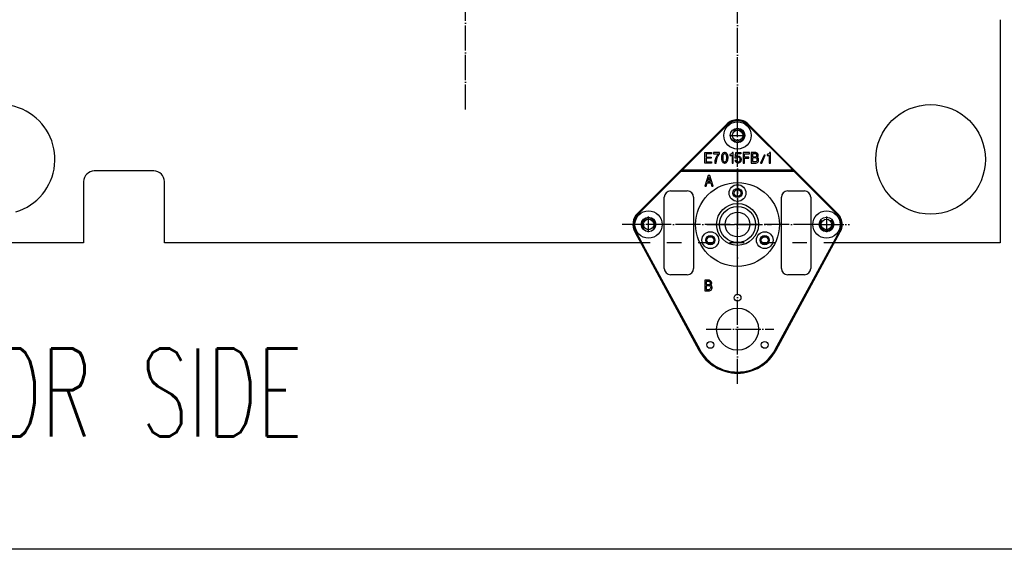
# Model space of a CAD drawing. Extents: x -1765 to 4890, y -3431 to 1272.
# Tile 165 of 189: x 1869 to 2340, y -2170 to -1917. Entities that reach past the tile are written whole.
import ezdxf

# ---------------------------------------------------------------- set-up
doc = ezdxf.new("R2010")
doc.units = 0
doc.linetypes.add('DASHED', pattern=[15, 7, -8])
doc.linetypes.add('DOT_CENTER', pattern=[14, 12, -1, 0, -1])
doc.layers.add('1', color=7, linetype='CONTINUOUS')
doc.styles.add('CONVERTER_2', font='txt.shx', dxfattribs={"width": 0.63})

# ---------------------------------------------------------------- blocks, each defined once
blk = doc.blocks.new('TEXT__62', base_point=(-2000, -2800))
at = {"layer": '1', "color": 1, "linetype": 'CONTINUOUS'}
for p, q in [((3700, -2170), (-700, -2170)), ((4800, -2170), (400, -2170))]:
    blk.add_line(p, q, dxfattribs=at)
blk = doc.blocks.new('PIN__451', base_point=(2232.06, -2034.88))
at = {"layer": '1', "color": 4, "linetype": 'CONTINUOUS'}
for centre, radius in [((2212.06, -2014.88), 20), ((2212.06, -1999.88), 4), ((2212.06, -1999.88), 2.2), ((2212.06, -2014.88), 10), ((2212.06, -2014.88), 8.6), ((2212.06, -2014.88), 5.9), ((2199.07, -2022.38), 4), ((2199.07, -2022.38), 2.2), ((2225.05, -2022.38), 4), ((2225.05, -2022.38), 2.2)]:
    blk.add_circle(centre, radius, dxfattribs=at)
blk = doc.blocks.new('E7015-23250__452', base_point=(3197.94, -2091.02))
at = {"layer": '1', "color": 6, "linetype": 'CONTINUOUS'}
for p, q in [((2184.95, -1988.88), (2206.76, -1967.08)), ((2186.66, -1987.88), (2207.11, -1967.43)), ((2217.01, -1967.43), (2237.46, -1987.88)), ((2217.36, -1967.08), (2239.17, -1988.88)), ((2196.43, -1980.55), (2199.63, -1980.55)), ((2196.43, -1985.55), (2196.43, -1980.55)), ((2197.05, -1981.18), (2197.05, -1982.68)), ((2199.63, -1981.18), (2197.05, -1981.18)), ((2197.05, -1982.68), (2199.41, -1982.68)), ((2197.05, -1983.3), (2197.05, -1984.93)), ((2199.41, -1983.3), (2197.05, -1983.3)), ((2197.05, -1984.93), (2199.69, -1984.93)), ((2199.41, -1982.68), (2199.41, -1983.3)), ((2199.63, -1980.55), (2199.63, -1981.18)), ((2199.69, -1984.93), (2199.69, -1985.55)), ((2203.52, -1980.55), (2200.59, -1980.55)), ((2200.59, -1980.55), (2200.59, -1981.18)), ((2200.59, -1981.18), (2202.84, -1981.18)), ((2201.27, -1984.55), (2201.15, -1985.55)), ((2201.55, -1983.62), (2201.27, -1984.55)), ((2201.77, -1983.05), (2201.55, -1983.62)), ((2202.11, -1982.3), (2201.77, -1983.05)), ((2201.83, -1985.55), (2201.94, -1984.62)), ((2201.94, -1984.62), (2202.11, -1983.87)), ((2202.84, -1981.18), (2202.11, -1982.3)), ((2202.11, -1983.87), (2202.39, -1983.12)), ((2202.39, -1983.12), (2202.84, -1982.18)), ((2202.84, -1982.18), (2203.52, -1981.12)), ((2203.52, -1981.12), (2203.52, -1980.55)), ((2204.47, -1982.24), (2204.42, -1982.8)), ((2204.42, -1982.8), (2204.42, -1983.3)), ((2204.42, -1983.3), (2204.47, -1983.87)), ((2204.53, -1981.87), (2204.47, -1982.24)), ((2204.47, -1983.87), (2204.53, -1984.24)), ((2204.64, -1981.55), (2204.53, -1981.87)), ((2204.53, -1984.24), (2204.64, -1984.55)), ((2204.75, -1981.3), (2204.64, -1981.55)), ((2204.64, -1984.55), (2204.75, -1984.8)), ((2204.92, -1981.05), (2204.75, -1981.3)), ((2204.75, -1984.8), (2204.92, -1985.05)), ((2205.09, -1980.87), (2204.92, -1981.05)), ((2205.09, -1981.99), (2205.03, -1982.68)), ((2205.03, -1982.68), (2205.03, -1983.43)), ((2205.03, -1983.43), (2205.09, -1984.12)), ((2205.26, -1980.74), (2205.09, -1980.87)), ((2205.2, -1981.68), (2205.09, -1981.99)), ((2205.09, -1984.12), (2205.2, -1984.43)), ((2205.32, -1981.49), (2205.2, -1981.68)), ((2205.2, -1984.43), (2205.32, -1984.62)), ((2205.54, -1980.62), (2205.26, -1980.74)), ((2205.54, -1981.3), (2205.32, -1981.49)), ((2205.32, -1984.62), (2205.54, -1984.8)), ((2205.77, -1980.55), (2205.54, -1980.62)), ((2205.77, -1981.18), (2205.54, -1981.3)), ((2205.54, -1984.8), (2205.77, -1984.93)), ((2206.16, -1980.55), (2205.77, -1980.55)), ((2206.16, -1981.18), (2205.77, -1981.18)), ((2205.77, -1984.93), (2206.16, -1984.93)), ((2206.38, -1980.62), (2206.16, -1980.55)), ((2206.38, -1981.3), (2206.16, -1981.18)), ((2206.16, -1984.93), (2206.38, -1984.8)), ((2206.67, -1980.74), (2206.38, -1980.62)), ((2206.61, -1981.49), (2206.38, -1981.3)), ((2206.38, -1984.8), (2206.61, -1984.62)), ((2206.72, -1981.68), (2206.61, -1981.49)), ((2206.61, -1984.62), (2206.72, -1984.43)), ((2206.83, -1980.87), (2206.67, -1980.74)), ((2206.83, -1981.99), (2206.72, -1981.68)), ((2206.72, -1984.43), (2206.83, -1984.12)), ((2207, -1981.05), (2206.83, -1980.87)), ((2206.89, -1982.68), (2206.83, -1981.99)), ((2206.83, -1984.12), (2206.89, -1983.43)), ((2206.89, -1983.43), (2206.89, -1982.68)), ((2207.17, -1981.3), (2207, -1981.05)), ((2207, -1985.05), (2207.17, -1984.8)), ((2207.28, -1981.55), (2207.17, -1981.3)), ((2207.17, -1984.8), (2207.28, -1984.55)), ((2207.4, -1981.87), (2207.28, -1981.55)), ((2207.28, -1984.55), (2207.4, -1984.24)), ((2207.45, -1982.24), (2207.4, -1981.87)), ((2207.4, -1984.24), (2207.45, -1983.87)), ((2207.51, -1982.8), (2207.45, -1982.24)), ((2207.45, -1983.87), (2207.51, -1983.3)), ((2207.51, -1983.3), (2207.51, -1982.8)), ((2208.41, -1981.43), (2208.41, -1981.93)), ((2208.52, -1981.43), (2208.41, -1981.43)), ((2208.41, -1981.93), (2209.48, -1981.93)), ((2208.8, -1981.37), (2208.52, -1981.43)), ((2208.97, -1981.3), (2208.8, -1981.37)), ((2209.2, -1981.18), (2208.97, -1981.3)), ((2209.37, -1980.99), (2209.2, -1981.18)), ((2209.53, -1980.74), (2209.37, -1980.99)), ((2209.48, -1981.93), (2209.48, -1985.55)), ((2209.59, -1980.55), (2209.53, -1980.74)), ((2210.04, -1980.55), (2209.59, -1980.55)), ((2210.04, -1985.55), (2210.04, -1980.55)), ((2210.94, -1984.18), (2211.5, -1984.12)), ((2211.05, -1984.55), (2210.94, -1984.18)), ((2211, -1983.3), (2211.33, -1980.55)), ((2211.56, -1983.3), (2211, -1983.3)), ((2211.17, -1984.8), (2211.05, -1984.55)), ((2211.33, -1985.05), (2211.17, -1984.8)), ((2211.33, -1980.55), (2213.64, -1980.55)), ((2211.5, -1984.12), (2211.62, -1984.43)), ((2211.67, -1983.12), (2211.56, -1983.3)), ((2211.78, -1981.18), (2211.62, -1982.55)), ((2211.62, -1982.55), (2211.9, -1982.37)), ((2211.62, -1984.43), (2211.73, -1984.62)), ((2211.9, -1982.93), (2211.67, -1983.12)), ((2211.73, -1984.62), (2211.95, -1984.8)), ((2213.64, -1981.18), (2211.78, -1981.18)), ((2211.9, -1982.37), (2212.23, -1982.24)), ((2212.23, -1982.8), (2211.9, -1982.93)), ((2211.95, -1984.8), (2212.23, -1984.93)), ((2212.23, -1982.24), (2212.52, -1982.24)), ((2212.52, -1982.8), (2212.23, -1982.8)), ((2212.23, -1984.93), (2212.52, -1984.93)), ((2212.52, -1982.24), (2212.8, -1982.3)), ((2212.8, -1982.93), (2212.52, -1982.8)), ((2212.52, -1984.93), (2212.8, -1984.8)), ((2212.8, -1982.3), (2213.08, -1982.43)), ((2213.02, -1983.12), (2212.8, -1982.93)), ((2212.8, -1984.8), (2213.02, -1984.62)), ((2213.13, -1983.3), (2213.02, -1983.12)), ((2213.02, -1984.62), (2213.13, -1984.43)), ((2213.08, -1982.43), (2213.25, -1982.62)), ((2213.25, -1983.62), (2213.13, -1983.3)), ((2213.13, -1984.43), (2213.25, -1984.12)), ((2213.25, -1982.62), (2213.42, -1982.8)), ((2213.25, -1984.12), (2213.25, -1983.62)), ((2213.42, -1982.8), (2213.58, -1983.05)), ((2213.58, -1984.8), (2213.42, -1985.05)), ((2213.58, -1983.05), (2213.7, -1983.3)), ((2213.7, -1984.55), (2213.58, -1984.8)), ((2213.64, -1980.55), (2213.64, -1981.18)), ((2213.7, -1983.3), (2213.81, -1983.68)), ((2213.81, -1984.18), (2213.7, -1984.55)), ((2213.81, -1983.68), (2213.81, -1984.18)), ((2214.71, -1980.55), (2214.71, -1985.55)), ((2217.75, -1980.55), (2214.71, -1980.55)), ((2215.33, -1981.18), (2217.75, -1981.18)), ((2215.33, -1982.68), (2215.33, -1981.18)), ((2217.41, -1982.68), (2215.33, -1982.68)), ((2215.33, -1983.3), (2217.41, -1983.3)), ((2215.33, -1985.55), (2215.33, -1983.3)), ((2217.41, -1983.3), (2217.41, -1982.68)), ((2217.75, -1981.18), (2217.75, -1980.55)), ((2218.65, -1980.55), (2218.65, -1985.55)), ((2220.78, -1980.55), (2218.65, -1980.55)), ((2219.27, -1981.18), (2219.27, -1982.55)), ((2220.73, -1981.18), (2219.27, -1981.18)), ((2219.27, -1982.55), (2220.73, -1982.55)), ((2219.27, -1983.12), (2219.27, -1984.87)), ((2220.73, -1983.12), (2219.27, -1983.12)), ((2219.27, -1984.87), (2220.73, -1984.87)), ((2220.95, -1981.24), (2220.73, -1981.18)), ((2220.73, -1982.55), (2220.95, -1982.49)), ((2221.01, -1983.18), (2220.73, -1983.12)), ((2220.73, -1984.87), (2221.01, -1984.8)), ((2221.07, -1980.62), (2220.78, -1980.55)), ((2221.12, -1981.37), (2220.95, -1981.24)), ((2220.95, -1982.49), (2221.12, -1982.37)), ((2221.23, -1983.37), (2221.01, -1983.18)), ((2221.01, -1984.8), (2221.23, -1984.62)), ((2221.4, -1980.8), (2221.07, -1980.62)), ((2221.23, -1981.55), (2221.12, -1981.37)), ((2221.12, -1982.37), (2221.23, -1982.18)), ((2221.29, -1981.74), (2221.23, -1981.55)), ((2221.23, -1982.18), (2221.29, -1981.99)), ((2221.4, -1983.62), (2221.23, -1983.37)), ((2221.23, -1984.62), (2221.4, -1984.37)), ((2221.29, -1981.99), (2221.29, -1981.74)), ((2221.63, -1981.05), (2221.4, -1980.8)), ((2221.46, -1983.87), (2221.4, -1983.62)), ((2221.4, -1984.37), (2221.46, -1984.12)), ((2221.46, -1984.12), (2221.46, -1983.87)), ((2221.52, -1982.8), (2221.63, -1982.68)), ((2221.8, -1983.05), (2221.52, -1982.8)), ((2221.57, -1985.24), (2221.85, -1984.93)), ((2221.85, -1981.43), (2221.63, -1981.05)), ((2221.63, -1982.68), (2221.85, -1982.3)), ((2222.02, -1983.43), (2221.8, -1983.05)), ((2221.91, -1981.74), (2221.85, -1981.43)), ((2221.85, -1982.3), (2221.91, -1981.99)), ((2221.85, -1984.93), (2222.02, -1984.62)), ((2221.91, -1981.99), (2221.91, -1981.74)), ((2222.13, -1983.87), (2222.02, -1983.43)), ((2222.02, -1984.62), (2222.13, -1984.18)), ((2222.13, -1984.18), (2222.13, -1983.87)), ((2224.72, -1981.8), (2223.03, -1985.55)), ((2223.6, -1985.55), (2225.28, -1981.8)), ((2225.28, -1981.8), (2224.72, -1981.8)), ((2226.18, -1981.43), (2226.18, -1981.93)), ((2226.3, -1981.43), (2226.18, -1981.43)), ((2226.18, -1981.93), (2227.25, -1981.93)), ((2226.58, -1981.37), (2226.3, -1981.43)), ((2226.75, -1981.3), (2226.58, -1981.37)), ((2226.97, -1981.18), (2226.75, -1981.3)), ((2227.14, -1980.99), (2226.97, -1981.18)), ((2227.31, -1980.74), (2227.14, -1980.99)), ((2227.25, -1981.93), (2227.25, -1985.55)), ((2227.37, -1980.55), (2227.31, -1980.74)), ((2227.82, -1980.55), (2227.37, -1980.55)), ((2227.82, -1985.55), (2227.82, -1980.55)), ((2164.26, -2009.58), (2184.95, -1988.88)), ((2164.61, -2009.93), (2185.16, -1989.38)), ((2239.17, -1988.88), (2184.95, -1988.88)), ((2185.16, -1989.38), (2184.95, -1988.88)), ((2185.16, -1989.38), (2238.96, -1989.38)), ((2199.69, -1985.55), (2196.43, -1985.55)), ((2201.15, -1985.55), (2201.83, -1985.55)), ((2204.92, -1985.05), (2205.09, -1985.24)), ((2205.09, -1985.24), (2205.26, -1985.37)), ((2205.26, -1985.37), (2205.54, -1985.49)), ((2205.54, -1985.49), (2205.77, -1985.55)), ((2205.77, -1985.55), (2206.16, -1985.55)), ((2206.16, -1985.55), (2206.38, -1985.49)), ((2206.38, -1985.49), (2206.67, -1985.37)), ((2206.67, -1985.37), (2206.83, -1985.24)), ((2206.83, -1985.24), (2207, -1985.05)), ((2209.48, -1985.55), (2210.04, -1985.55)), ((2211.5, -1985.24), (2211.33, -1985.05)), ((2211.67, -1985.37), (2211.5, -1985.24)), ((2211.95, -1985.49), (2211.67, -1985.37)), ((2212.23, -1985.55), (2211.95, -1985.49)), ((2212.52, -1985.55), (2212.23, -1985.55)), ((2212.8, -1985.49), (2212.52, -1985.55)), ((2213.08, -1985.37), (2212.8, -1985.49)), ((2213.25, -1985.24), (2213.08, -1985.37)), ((2213.42, -1985.05), (2213.25, -1985.24)), ((2214.71, -1985.55), (2215.33, -1985.55)), ((2218.65, -1985.55), (2220.78, -1985.55)), ((2220.78, -1985.55), (2221.23, -1985.43)), ((2221.23, -1985.43), (2221.57, -1985.24)), ((2223.03, -1985.55), (2223.6, -1985.55)), ((2227.25, -1985.55), (2227.82, -1985.55)), ((2238.96, -1989.38), (2239.17, -1988.88)), ((2238.96, -1989.38), (2259.51, -2009.93)), ((2239.17, -1988.88), (2259.86, -2009.58)), ((2198.09, -1991.55), (2196.46, -1996.55)), ((2198.43, -1992.43), (2197.76, -1994.43)), ((2198.77, -1991.55), (2198.09, -1991.55)), ((2199.16, -1994.43), (2198.43, -1992.43)), ((2200.4, -1996.55), (2198.77, -1991.55)), ((2180.06, -1998.88), (2188.06, -1998.88)), ((2196.46, -1996.55), (2197.08, -1996.55)), ((2197.08, -1996.55), (2197.59, -1995.05)), ((2197.59, -1995.05), (2199.27, -1995.05)), ((2197.76, -1994.43), (2199.16, -1994.43)), ((2199.27, -1995.05), (2199.78, -1996.55)), ((2199.78, -1996.55), (2200.4, -1996.55)), ((2236.06, -1998.88), (2244.06, -1998.88)), ((2177.06, -2035.88), (2177.06, -2001.88)), ((2191.06, -2001.88), (2191.06, -2035.88)), ((2233.06, -2035.88), (2233.06, -2001.88)), ((2247.06, -2001.88), (2247.06, -2035.88)), ((2162.97, -2018.46), (2193.61, -2074.9)), ((2163.41, -2018.22), (2167.98, -2026.64)), ((2230.52, -2074.9), (2261.15, -2018.46)), ((2256.14, -2026.64), (2260.71, -2018.22)), ((2167.98, -2026.64), (2194.04, -2074.66)), ((2230.08, -2074.66), (2256.14, -2026.64)), ((2188.06, -2038.88), (2180.06, -2038.88)), ((2244.06, -2038.88), (2236.06, -2038.88)), ((2196.46, -2041.55), (2196.46, -2046.55)), ((2198.6, -2041.55), (2196.46, -2041.55)), ((2197.08, -2042.18), (2197.08, -2043.55)), ((2198.54, -2042.18), (2197.08, -2042.18)), ((2197.08, -2043.55), (2198.54, -2043.55)), ((2197.08, -2044.12), (2197.08, -2045.87)), ((2198.54, -2044.12), (2197.08, -2044.12)), ((2197.08, -2045.87), (2198.54, -2045.87)), ((2198.77, -2042.24), (2198.54, -2042.18)), ((2198.54, -2043.55), (2198.77, -2043.49)), ((2198.82, -2044.18), (2198.54, -2044.12)), ((2198.54, -2045.87), (2198.82, -2045.8)), ((2198.88, -2041.62), (2198.6, -2041.55)), ((2198.94, -2042.37), (2198.77, -2042.24)), ((2198.77, -2043.49), (2198.94, -2043.37)), ((2199.05, -2044.37), (2198.82, -2044.18)), ((2198.82, -2045.8), (2199.05, -2045.62)), ((2199.22, -2041.8), (2198.88, -2041.62)), ((2199.05, -2042.55), (2198.94, -2042.37)), ((2198.94, -2043.37), (2199.05, -2043.18)), ((2199.11, -2042.74), (2199.05, -2042.55)), ((2199.05, -2043.18), (2199.11, -2042.99)), ((2199.22, -2044.62), (2199.05, -2044.37)), ((2199.05, -2045.62), (2199.22, -2045.37)), ((2199.11, -2042.99), (2199.11, -2042.74)), ((2199.44, -2042.05), (2199.22, -2041.8)), ((2199.27, -2044.87), (2199.22, -2044.62)), ((2199.22, -2045.37), (2199.27, -2045.12)), ((2199.27, -2045.12), (2199.27, -2044.87)), ((2199.33, -2043.8), (2199.44, -2043.68)), ((2199.61, -2044.05), (2199.33, -2043.8)), ((2199.39, -2046.24), (2199.67, -2045.93)), ((2199.67, -2042.43), (2199.44, -2042.05)), ((2199.44, -2043.68), (2199.67, -2043.3)), ((2199.84, -2044.43), (2199.61, -2044.05)), ((2199.72, -2042.74), (2199.67, -2042.43)), ((2199.67, -2043.3), (2199.72, -2042.99)), ((2199.67, -2045.93), (2199.84, -2045.62)), ((2199.72, -2042.99), (2199.72, -2042.74)), ((2199.95, -2044.87), (2199.84, -2044.43)), ((2199.84, -2045.62), (2199.95, -2045.18)), ((2199.95, -2045.18), (2199.95, -2044.87)), ((2196.46, -2046.55), (2198.6, -2046.55)), ((2198.6, -2046.55), (2199.05, -2046.43)), ((2199.05, -2046.43), (2199.39, -2046.24))]:
    blk.add_line(p, q, dxfattribs=at)
at = {"layer": '1', "color": 6, "linetype": 'DOT_CENTER'}
for p, q in [((2212.06, -1988.19), (2212.06, -2014.88)), ((2197.37, -2014.88), (2212.06, -2014.88)), ((2212.06, -2036.18), (2212.06, -2014.88)), ((2212.06, -2014.88), (2228.35, -2014.88)), ((2212.06, -2091.02), (2212.06, -2036.18)), ((2197.06, -2064.88), (2229.43, -2064.88))]:
    blk.add_line(p, q, dxfattribs=at)
at = {"layer": '1', "color": 6, "linetype": 'CONTINUOUS'}
for centre, radius in [((2212.06, -1972.38), 6.5), ((2212.06, -1972.38), 3.5), ((2212.06, -1999.88), 1.65), ((2169.56, -2014.88), 6.5), ((2212.06, -2014.88), 10), ((2254.56, -2014.88), 6.5), ((2169.56, -2014.88), 3.5), ((2254.56, -2014.88), 3.5), ((2199.07, -2022.38), 1.65), ((2225.05, -2022.38), 1.65), ((2212.06, -2049.88), 1.65), ((2212.06, -2064.88), 10), ((2199.07, -2072.38), 1.65), ((2225.05, -2072.38), 1.65)]:
    blk.add_circle(centre, radius, dxfattribs=at)
for centre, radius, start, end in [((2212.06, -1972.38), 7.5, 90, 135), ((2212.06, -1972.38), 7, 90, 135), ((2212.06, -1972.38), 7.5, 45, 90), ((2212.06, -1972.38), 7, 45, 90), ((2184.38, -1985.94), 3, -78.8918, -40.3858), ((2239.75, -1985.94), 3, -139.6142, -101.1082), ((2180.06, -2001.88), 3, 90, 180), ((2188.06, -2001.88), 3, 0, 90), ((2212.06, -1999.88), 2, 61.2344, 90), ((2236.06, -2001.88), 3, 90, 180), ((2244.06, -2001.88), 3, 0, 90), ((2169.56, -2014.88), 7.5, 135, -151.5073), ((2169.56, -2014.88), 7, 135, 180), ((2254.56, -2014.88), 7, 0, 45), ((2254.56, -2014.88), 7.5, 0, 45), ((2169.56, -2014.88), 7, 180, -151.5073), ((2254.56, -2014.88), 7, -28.4927, 0), ((2254.56, -2014.88), 7.5, -28.4927, 0), ((2180.06, -2035.88), 3, 180, -90), ((2188.06, -2035.88), 3, -90, 0), ((2236.06, -2035.88), 3, 180, -90), ((2244.06, -2035.88), 3, -90, 0), ((2212.06, -2064.88), 21, -151.5073, -90), ((2212.06, -2064.88), 20.5, -151.5073, -90), ((2212.06, -2064.88), 20.5, -90, -28.4927), ((2212.06, -2064.88), 21, -90, -28.4927)]:
    blk.add_arc(centre, radius, start, end, dxfattribs=at)
at = {"layer": '1'}
blk.add_blockref('PIN__451', (2232.06, -2034.88), dxfattribs=at)
blk = doc.blocks.new('HEADPLATE_EG__455', base_point=(1534.3, -2091.02))
at = {"layer": '1', "color": 1, "linetype": 'DOT_CENTER'}
for p, q in [((2212.06, -1961.14), (2212.06, -1347.99)), ((2082.06, -1960), (2082.06, -1483.75)), ((2212.06, -2043.77), (2212.06, -1961.14)), ((2208.31, -1972.38), (2215.81, -1972.38)), ((2169.56, -2018.63), (2169.56, -2011.13)), ((2254.56, -2011.13), (2254.56, -2018.63)), ((2250.81, -2014.88), (2157, -2014.88)), ((2250.81, -2014.88), (2265.52, -2014.88))]:
    blk.add_line(p, q, dxfattribs=at)
at = {"layer": '1', "color": 7, "linetype": 'CONTINUOUS'}
for p, q in [((2337.59, -1917.1), (2337.59, -2023.63)), ((1933.22, -1989.34), (1904.77, -1989.34)), ((1899.69, -1994.42), (1899.69, -2008.88)), ((1938.3, -2008.88), (1938.3, -1994.42)), ((1899.69, -2008.88), (1899.69, -2023.63)), ((1938.3, -2023.63), (1938.3, -2008.88)), ((1899.69, -2023.63), (1757.57, -2023.63)), ((2014.62, -2023.63), (1938.3, -2023.63)), ((2153.62, -2023.63), (2014.62, -2023.63)), ((2163.87, -2023.63), (2153.62, -2023.63)), ((2337.59, -2023.63), (2260.25, -2023.63))]:
    blk.add_line(p, q, dxfattribs=at)
at = {"layer": '1', "color": 7, "linetype": 'DASHED'}
blk.add_line((2260.25, -2023.63), (2163.87, -2023.63), dxfattribs=at)
at = {"layer": '1', "color": 7, "linetype": 'CONTINUOUS'}
for centre, radius in [((2304.31, -1983.8), 26.16), ((2212.06, -1972.38), 2.5), ((2169.56, -2014.88), 2.5), ((2254.56, -2014.88), 2.5)]:
    blk.add_circle(centre, radius, dxfattribs=at)
for centre, radius, start, end in [((1859.81, -1983.8), 26.16, -73.4273, 129.4163), ((1904.77, -1994.42), 5.08, 90, 180), ((1933.22, -1994.42), 5.08, 0, 90)]:
    blk.add_arc(centre, radius, start, end, dxfattribs=at)
at = {"layer": '1', "color": 1, "linetype": 'CONTINUOUS'}
for centre, start, end in [((2212.06, -1972.38), -130.8415, 131.7276), ((2169.56, -2014.88), -40.8415, -138.2724), ((2254.56, -2014.88), 139.1585, 41.7276)]:
    blk.add_arc(centre, 3, start, end, dxfattribs=at)
at = {"layer": '1'}
blk.add_blockref('E7015-23250__452', (3197.94, -2091.02), dxfattribs=at)
at = {"layer": '1', "color": 1, "style": 'CONVERTER_2', "width": 0.63}
blk.add_text('OPERATOR SIDE', height=42, dxfattribs=at).set_placement((1722.03, -2116.07))

msp = doc.modelspace()

# ---------------------------------------------------------------- block references
at = {"layer": '1'}
for name, p in [('TEXT__62', (-2000, -2800)), ('HEADPLATE_EG__455', (1534.3, -2091.02))]:
    msp.add_blockref(name, p, dxfattribs=at)

doc.saveas('drawing.dxf')
